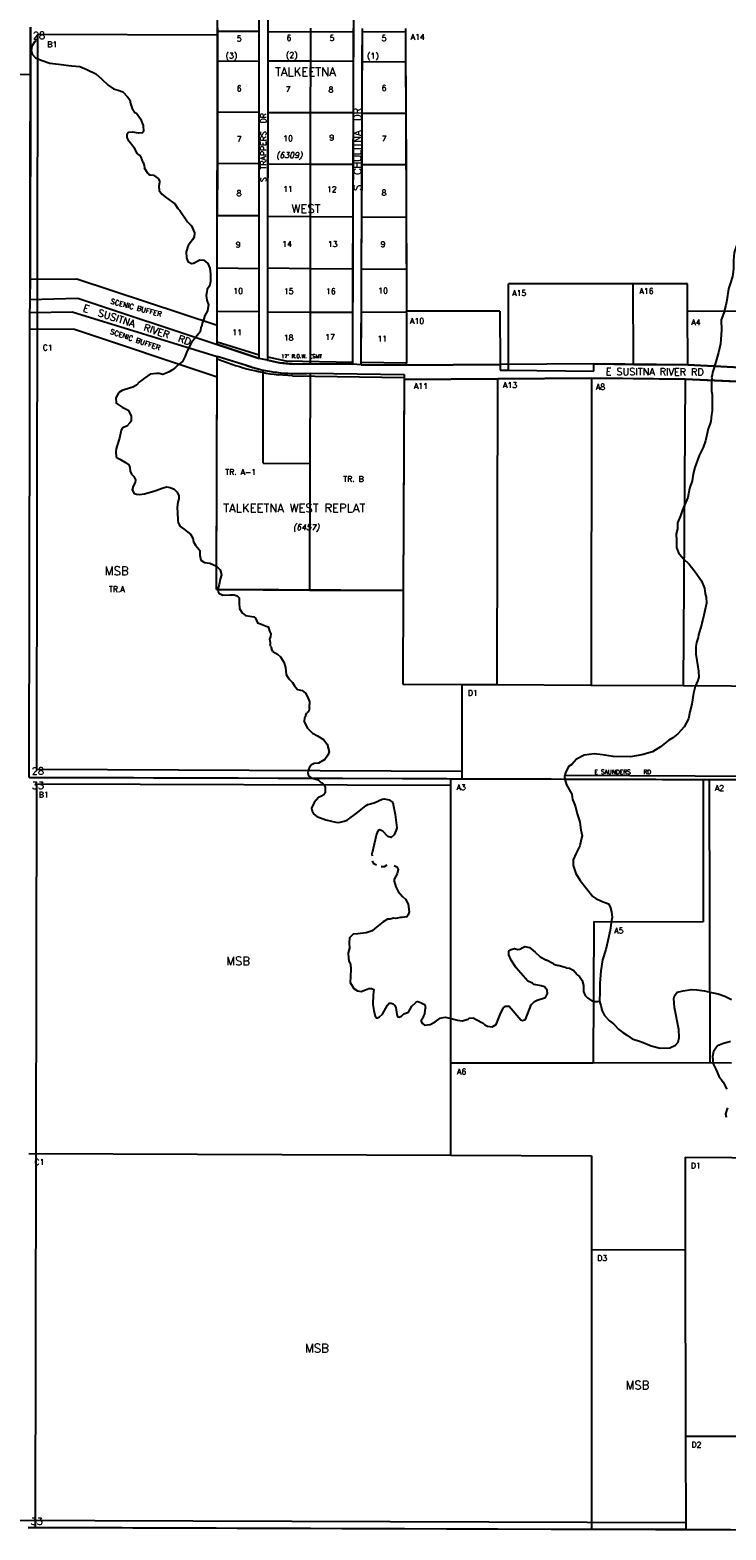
# Model space of a CAD drawing. Header units: feet. Extents: x 0 to 310787, y 0 to 109672.
# Tile 19 of 28: x 289658 to 294558, y 77307 to 87864. Entities that reach past the tile are written whole.
import ezdxf
from ezdxf.enums import TextEntityAlignment as Align

# ---------------------------------------------------------------- set-up
doc = ezdxf.new("R2010")
doc.units = ezdxf.units.FT
doc.header["$LTSCALE"] = 20
doc.header["$MEASUREMENT"] = 0
doc.layers.add('Taxmap', color=251, linetype='Continuous')
doc.styles.add('1', font='simplex')
doc.styles.add('3', font='romant')
doc.styles.add('4', font='romand', dxfattribs={"oblique": 12})
doc.styles.add('5', font='romant')
doc.styles.add('SMLTEXT', font='SIMPLEX', dxfattribs={"height": 6})

# ---------------------------------------------------------------- blocks, each defined once
blk = doc.blocks.new('A$C1D716C51')
at = {"layer": 'Taxmap'}
for p, q in [((90647, 8380), (90650, 11948)), ((90943, 8281), (90943, 11533)), ((91004, 11472), (91001, 8269)), ((91601, 8240), (91611, 11467)), ((89324, 5332), (89332, 10612)), ((89382, 10561), (89374, 5387)), ((90648, 10557), (89382, 10561)), ((90943, 10581), (90647, 10583)), ((91009, 10581), (91608, 10579)), ((91662, 8237), (91670, 10604)), ((91972, 10578), (91670, 10579)), ((91972, 10603), (91981, 8613)), ((90649, 10013), (90649, 9652)), ((93576, 8807), (92697, 8806)), ((92699, 8199), (92697, 8806)), ((93958, 8807), (93576, 8807)), ((93577, 8239), (93576, 8807)), ((93959, 8614), (93958, 8807)), ((89329, 8696), (89666, 8705)), ((89666, 8705), (90647, 8380)), ((89329, 8604), (89625, 8610)), ((89625, 8610), (90646, 8295)), ((91981, 8605), (91981, 8613)), ((92638, 8613), (92639, 8238)), ((93959, 8614), (94609, 8615)), ((93960, 8235), (93959, 8614)), ((90943, 8303), (90647, 8396)), ((90943, 8281), (90647, 8380)), ((90647, 8380), (90943, 8281)), ((90642, 6655), (90646, 8295)), ((90885, 8221), (90646, 8295)), ((90885, 8221), (90646, 8295)), ((91001, 8269), (90943, 8281)), ((91001, 8293), (91130, 8263)), ((91087, 8251), (91001, 8269)), ((91175, 8243), (91087, 8251)), ((91130, 8263), (91601, 8254)), ((91175, 8243), (91601, 8240)), ((91601, 8240), (91175, 8243)), ((91175, 8243), (91175, 8243)), ((91175, 8243), (91175, 8243)), ((91175, 8243), (91175, 8243)), ((91175, 8243), (91175, 8243)), ((91662, 8237), (91601, 8240)), ((91662, 8255), (91981, 8250)), ((91662, 8237), (91978, 8233)), ((91978, 8233), (91662, 8237)), ((91978, 8250), (91981, 8250)), ((93300, 8242), (91978, 8233)), ((92639, 8238), (92639, 8199)), ((93960, 8235), (93300, 8242)), ((93300, 8192), (93300, 8242)), ((93300, 8242), (93577, 8239)), ((93577, 8239), (93960, 8235)), ((94608, 8204), (93960, 8235)), ((90972, 7544), (90972, 8199)), ((91177, 8158), (91076, 8165)), ((91177, 8158), (91963, 8147)), ((91301, 8177), (91963, 8168)), ((91301, 8177), (91963, 8168)), ((91963, 8168), (91957, 6648)), ((93282, 8142), (91963, 8133)), ((92639, 8199), (92699, 8199)), ((92699, 8199), (93300, 8192)), ((93941, 8136), (93282, 8142)), ((93282, 8142), (93576, 8139)), ((93576, 8139), (93941, 8135)), ((94608, 8104), (93941, 8136)), ((91957, 6648), (90642, 6655)), ((92372, 5374), (89374, 5387)), ((94604, 5315), (89324, 5332)), ((89374, 5287), (89366, 52)), ((89374, 5287), (92292, 5277)), ((93095, 5348), (94604, 5341)), ((93095, 5320), (94604, 5315)), ((78848, 143), (93946, 87)), ((89316, 53), (94596, 36))]:
    blk.add_line(p, q, dxfattribs=at)
for points in [[(89332, 10612), (89332, 10278)], [(90650, 10607), (90650, 10375)], [(90943, 10374), (90943, 10606)], [(91003, 10606), (91003, 10374)], [(91306, 10373), (91306, 10605)], [(91607, 10371), (91608, 10604)], [(91669, 10370), (91670, 10604)], [(91972, 10603), (91973, 10368)], [(89372, 10518), (89363, 10511), (89342, 10478), (89338, 10446), (89344, 10422), (89369, 10396), (89409, 10379), (89468, 10359), (89529, 10353), (89621, 10340), (89679, 10335), (89729, 10315), (89792, 10284), (89832, 10248), (89879, 10204), (89917, 10179), (89950, 10168), (89982, 10157), (90016, 10122), (90032, 10102), (90037, 10076), (90049, 10040), (90068, 10012), (90080, 10006), (90107, 9968), (90125, 9920), (90128, 9878), (90121, 9869), (90093, 9867), (90053, 9873), (90023, 9871), (90012, 9858), (90012, 9836), (90019, 9822), (90063, 9765)], [(90650, 10375), (90649, 10013)], [(90650, 10375), (90943, 10374)], [(90943, 10011), (90943, 10374)], [(91003, 10374), (91003, 10010)], [(91306, 10373), (91003, 10374)], [(91305, 10010), (91306, 10373)], [(91607, 10371), (91306, 10373)], [(91606, 10009), (91607, 10371)], [(91668, 10007), (91669, 10370)], [(91669, 10370), (91973, 10368)], [(91973, 10368), (91975, 10007)], [(89332, 10278), (88018, 10283)], [(89332, 10278), (89330, 8838)], [(90943, 10011), (90649, 10013)], [(90943, 9650), (90943, 10011)], [(91003, 10010), (91002, 9648)], [(91305, 10010), (91003, 10010)], [(91606, 10009), (91305, 10010)], [(91305, 9647), (91305, 10010)], [(91605, 9646), (91606, 10009)], [(91667, 9646), (91668, 10007)], [(91668, 10007), (91975, 10007)], [(91975, 10007), (91977, 9646)], [(90086, 9721), (90063, 9765)], [(90086, 9721), (90103, 9711), (90113, 9698)], [(90125, 9660), (90113, 9698)], [(90125, 9660), (90132, 9638), (90136, 9620)], [(90161, 9581), (90136, 9620)], [(90649, 9652), (90648, 9284)], [(90943, 9650), (90649, 9652)], [(90943, 9285), (90943, 9650)], [(91002, 9648), (91002, 9280)], [(91305, 9647), (91002, 9648)], [(91304, 9278), (91305, 9647)], [(91605, 9646), (91305, 9647)], [(91604, 9276), (91605, 9646)], [(91665, 9276), (91667, 9646)], [(91667, 9646), (91977, 9646)], [(91977, 9646), (91978, 9277)], [(90161, 9581), (90173, 9574), (90199, 9570), (90231, 9547), (90241, 9531), (90241, 9519), (90236, 9494), (90238, 9464), (90257, 9438), (90290, 9412), (90349, 9368), (90370, 9336), (90385, 9321), (90439, 9243), (90467, 9214), (90487, 9165), (90486, 9134), (90474, 9115), (90443, 9075), (90429, 9031), (90430, 8989), (90440, 8962), (90466, 8949), (90481, 8952), (90524, 8974), (90552, 8973), (90581, 8949), (90595, 8916), (90600, 8875), (90599, 8822), (90594, 8790), (90577, 8769), (90575, 8750), (90570, 8724), (90574, 8691), (90587, 8659), (90582, 8632), (90578, 8615), (90560, 8584), (90551, 8553), (90541, 8529), (90538, 8513), (90531, 8499), (90527, 8467), (90467, 8394)], [(90943, 9285), (90648, 9284)], [(90648, 8918), (90648, 9284)], [(90943, 8915), (90943, 9285)], [(91304, 9278), (91002, 9280)], [(91002, 9280), (91002, 8916)], [(91604, 9276), (91304, 9278)], [(91304, 8912), (91304, 9278)], [(91603, 8909), (91604, 9276)], [(91664, 8911), (91665, 9276)], [(91665, 9276), (91978, 9277)], [(91978, 9277), (91980, 8909)], [(94345, 9169), (94325, 9122), (94304, 9073), (94288, 9026), (94282, 8970), (94282, 8912), (94276, 8858), (94259, 8805), (94247, 8770), (94236, 8692), (94228, 8656), (94213, 8603), (94196, 8552), (94197, 8479), (94193, 8417), (94190, 8383), (94177, 8323), (94152, 8241)], [(90647, 8611), (90648, 8918)], [(90648, 8918), (90943, 8915)], [(90943, 8609), (90943, 8915)], [(91002, 8916), (91001, 8608)], [(91304, 8912), (91002, 8916)], [(91603, 8909), (91304, 8912)], [(91304, 8607), (91304, 8912)], [(91602, 8607), (91603, 8909)], [(91663, 8607), (91664, 8911)], [(91664, 8911), (91980, 8909)], [(91980, 8909), (91981, 8613)], [(89330, 8838), (89329, 8696)], [(89330, 8838), (89658, 8840), (90647, 8515)], [(90647, 8515), (90647, 8611)], [(90943, 8609), (90647, 8611)], [(90943, 8281), (90943, 8609)], [(91001, 8608), (91304, 8607)], [(91001, 8608), (91001, 8269)], [(91303, 8242), (91304, 8607)], [(91304, 8607), (91602, 8607)], [(91601, 8240), (91602, 8607)], [(91662, 8237), (91663, 8607)], [(91981, 8605), (91663, 8607)], [(92638, 8613), (91981, 8613)], [(91981, 8605), (91981, 8250)], [(89329, 8489), (89643, 8488)], [(89643, 8488), (90646, 8151)], [(90647, 8457), (90647, 8515)], [(90647, 8396), (90647, 8457)], [(90467, 8394), (90433, 8329)], [(90647, 8380), (90647, 8396)], [(90943, 8281), (90647, 8380)], [(90433, 8329), (90422, 8298), (90402, 8260), (90373, 8235), (90353, 8216), (90332, 8200), (90308, 8186), (90289, 8177), (90265, 8169), (90238, 8174), (90219, 8176), (90175, 8171), (90136, 8141)], [(90852, 8231), (90646, 8295)], [(90646, 8151), (90646, 8295)], [(91175, 8243), (91303, 8242)], [(91303, 8242), (91601, 8240)], [(91662, 8237), (91978, 8233)], [(91978, 8250), (91978, 8233)], [(91978, 8233), (92639, 8238)], [(93960, 8235), (94608, 8204)], [(94152, 8241), (94140, 8197)], [(90136, 8141), (90097, 8115)], [(90644, 7548), (90646, 8151)], [(91301, 8177), (91300, 7541)], [(91301, 8177), (91963, 8168)], [(91963, 8133), (91957, 6648)], [(91963, 8168), (91963, 8150)], [(91963, 8150), (91963, 8133)], [(91963, 8133), (92621, 8137)], [(92621, 8137), (92615, 5985)], [(92621, 8137), (93282, 8142)], [(93282, 8142), (93281, 5981)], [(93941, 8135), (93928, 5978)], [(93941, 8135), (94608, 8104)], [(94128, 8150), (94131, 8130), (94127, 8123)], [(94131, 8162), (94128, 8150)], [(94140, 8197), (94135, 8183), (94131, 8162)], [(89955, 8041), (89933, 8003)], [(90000, 8062), (89978, 8055), (89955, 8041)], [(90053, 8078), (90000, 8062)], [(90097, 8115), (90079, 8093), (90053, 8078)], [(94127, 8123), (94128, 8101)], [(94128, 8101), (94128, 8051), (94131, 8027)], [(94131, 8027), (94131, 7934)], [(89933, 8003), (89937, 7965), (89979, 7939), (90021, 7916), (90042, 7876), (90041, 7840), (90033, 7828), (90012, 7805), (89981, 7792), (89970, 7777), (89960, 7719)], [(94131, 7934), (94131, 7912), (94128, 7885)], [(94122, 7840), (94118, 7822), (94104, 7785)], [(94128, 7885), (94122, 7840)], [(89960, 7719), (89941, 7661)], [(94095, 7743), (94084, 7700), (94069, 7655), (94040, 7597), (94011, 7514), (93999, 7468), (93991, 7420), (93973, 7365), (93961, 7302), (93923, 7216), (93910, 7173), (93889, 7125), (93887, 7082), (93878, 7046), (93882, 6996), (93882, 6950), (93895, 6913), (93928, 6874), (93971, 6832), (94013, 6779), (94056, 6716), (94077, 6664), (94082, 6623), (94089, 6600), (94091, 6559), (94079, 6496)], [(94104, 7785), (94095, 7743)], [(89941, 7661), (89935, 7644), (89934, 7626)], [(89934, 7626), (89936, 7587)], [(89936, 7587), (89952, 7576), (89962, 7572)], [(89962, 7572), (90002, 7548)], [(90002, 7548), (90025, 7533), (90032, 7513), (90035, 7488), (90043, 7466), (90060, 7451), (90071, 7427), (90069, 7407), (90055, 7383), (90049, 7357), (90063, 7330), (90079, 7326), (90100, 7324), (90136, 7329), (90208, 7349), (90267, 7370), (90290, 7377), (90316, 7373), (90344, 7360), (90364, 7341), (90377, 7316), (90378, 7293), (90370, 7270), (90367, 7253), (90366, 7227), (90367, 7199), (90369, 7140), (90372, 7126), (90385, 7101), (90416, 7076), (90441, 7057), (90459, 7044), (90475, 7017), (90480, 6989), (90494, 6967), (90517, 6939), (90524, 6929), (90525, 6896), (90533, 6862), (90558, 6844), (90596, 6840), (90642, 6819), (90668, 6792), (90678, 6759), (90668, 6727), (90661, 6691), (90651, 6658), (90654, 6638), (90659, 6628), (90687, 6615), (90736, 6618), (90766, 6618), (90789, 6610), (90803, 6595), (90803, 6558), (90805, 6520), (90822, 6491), (90847, 6471), (90876, 6467), (90904, 6463), (90917, 6453), (90932, 6420), (90952, 6412), (90968, 6405), (90991, 6396), (91007, 6391), (91010, 6377), (91018, 6356), (91026, 6343), (91023, 6325), (91018, 6309)], [(90642, 6655), (90644, 7548)], [(90972, 7544), (91300, 7541)], [(91300, 7541), (91298, 6651)], [(90642, 6655), (91298, 6651)], [(91298, 6651), (91957, 6648)], [(91957, 6648), (91955, 5988)], [(94067, 6444), (94059, 6420), (94057, 6405)], [(94079, 6496), (94067, 6444)], [(94042, 6359), (94036, 6336), (94033, 6316)], [(94057, 6405), (94042, 6359)], [(91019, 6289), (91018, 6309)], [(91019, 6289), (91021, 6279), (91021, 6269)], [(91025, 6252), (91021, 6269)], [(91025, 6252), (91029, 6242), (91030, 6239)], [(91040, 6219), (91030, 6239)], [(94021, 6281), (94016, 6254), (94018, 6200), (94030, 6111), (94035, 6081), (94039, 6037), (94031, 6014), (94013, 5972), (94000, 5925), (93989, 5848), (93974, 5793), (93966, 5744), (93936, 5688), (93891, 5638), (93856, 5610), (93828, 5595), (93768, 5548), (93713, 5512), (93636, 5490), (93556, 5477), (93434, 5480), (93360, 5491), (93302, 5498), (93230, 5488), (93177, 5461), (93145, 5423), (93121, 5410), (93100, 5364), (93093, 5340), (93095, 5320), (93106, 5279), (93144, 5215)], [(94033, 6316), (94021, 6281)], [(91040, 6219), (91072, 6200), (91093, 6181), (91116, 6143), (91127, 6106), (91132, 6056), (91152, 6025), (91177, 5999), (91192, 5977), (91212, 5952), (91246, 5943), (91268, 5924), (91287, 5890), (91296, 5864), (91296, 5846)], [(91955, 5988), (92372, 5986)], [(92372, 5986), (92615, 5985)], [(92372, 5322), (92372, 5986)], [(92615, 5985), (93281, 5981)], [(93281, 5981), (93928, 5978)], [(93928, 5978), (94605, 5974)], [(91296, 5821), (91292, 5799), (91279, 5786)], [(91296, 5821), (91296, 5846)], [(91271, 5771), (91263, 5752), (91259, 5727)], [(91288, 5673), (91259, 5727)], [(91271, 5771), (91279, 5786)], [(91288, 5673), (91318, 5644), (91353, 5624), (91396, 5598), (91421, 5565), (91435, 5512), (91427, 5488), (91406, 5458), (91360, 5432), (91330, 5429), (91311, 5421), (91297, 5405), (91291, 5385), (91285, 5364), (91289, 5344), (91309, 5330), (91359, 5314), (91374, 5299), (91386, 5293), (91400, 5280), (91408, 5262), (91408, 5242), (91407, 5223), (91398, 5210), (91381, 5200), (91361, 5191), (91331, 5156), (91312, 5115), (91316, 5095), (91325, 5076), (91349, 5056), (91411, 5034), (91483, 5018), (91504, 5015), (91541, 5023), (91562, 5032), (91634, 5085), (91696, 5135), (91707, 5142), (91753, 5154), (91809, 5178), (91823, 5181), (91857, 5175), (91883, 5156), (91888, 5130), (91901, 5072), (91911, 4978), (91908, 4960), (91892, 4928), (91873, 4909), (91848, 4916), (91814, 4953), (91789, 4962), (91778, 4955), (91769, 4933), (91735, 4793), (91739, 4780)], [(89324, 5332), (91952, 5324)], [(91952, 5324), (92292, 5323)], [(92291, 3320), (92292, 5323)], [(92292, 5323), (92372, 5322)], [(92372, 5322), (94069, 5317)], [(94069, 5317), (94068, 4315)], [(94069, 5317), (94111, 5317)], [(94111, 5317), (94116, 3323)], [(94111, 5317), (94604, 5315)], [(93144, 5215), (93148, 5176)], [(93148, 5176), (93159, 5156), (93169, 5125)], [(93169, 5125), (93181, 5076)], [(93181, 5076), (93191, 5047), (93200, 5016)], [(93208, 4964), (93216, 4922), (93209, 4894), (93201, 4850), (93175, 4798), (93154, 4753), (93153, 4713), (93172, 4657), (93202, 4606), (93293, 4494), (93312, 4481), (93353, 4462), (93401, 4443), (93413, 4421), (93423, 4387), (93427, 4345), (93423, 4326), (93414, 4256), (93397, 4181), (93384, 4122), (93360, 4048), (93348, 3971), (93340, 3881), (93340, 3824), (93338, 3758)], [(93200, 5016), (93208, 4964)], [(91892, 4713), (91913, 4703), (91921, 4683), (91914, 4654), (91893, 4615), (91894, 4602), (91905, 4561), (91922, 4529), (91953, 4495), (91974, 4476), (91991, 4441), (91999, 4387), (91992, 4366), (91982, 4352), (91949, 4345), (91937, 4346), (91904, 4338), (91888, 4341), (91865, 4334), (91847, 4334), (91815, 4315), (91757, 4268), (91739, 4252), (91695, 4239), (91638, 4231), (91604, 4228), (91579, 4202), (91576, 4168), (91578, 4131), (91570, 4097), (91572, 4057), (91577, 4034), (91585, 4018), (91589, 3982), (91585, 3932), (91584, 3889), (91609, 3847), (91636, 3831), (91661, 3826), (91692, 3837), (91714, 3846), (91734, 3847), (91749, 3839), (91746, 3802), (91744, 3734), (91750, 3692), (91759, 3651), (91772, 3638), (91791, 3646), (91811, 3665), (91846, 3728), (91859, 3744), (91873, 3743), (91885, 3739), (91895, 3729), (91904, 3712), (91912, 3663), (91917, 3649), (91925, 3644), (91944, 3652), (91961, 3669), (91994, 3679), (92017, 3722), (92046, 3749), (92056, 3755)], [(91738, 4744), (91745, 4729), (91768, 4717)], [(91802, 4706), (91826, 4705), (91845, 4716)], [(93299, 4317), (93294, 3322)], [(93299, 4317), (94068, 4315)], [(92081, 3618), (92093, 3599), (92107, 3588), (92147, 3594), (92182, 3611), (92217, 3637), (92237, 3642), (92254, 3644), (92303, 3634), (92339, 3624), (92371, 3619), (92415, 3630), (92422, 3638), (92450, 3639), (92470, 3629), (92519, 3603), (92531, 3590), (92551, 3581), (92583, 3577), (92612, 3592), (92644, 3676), (92662, 3711), (92678, 3722), (92689, 3723), (92703, 3721), (92786, 3627), (92797, 3622), (92818, 3629), (92858, 3731), (92881, 3756), (92901, 3764), (92958, 3782), (92972, 3812), (92970, 3835), (92952, 3859), (92928, 3865), (92879, 3874), (92867, 3885), (92835, 3897), (92752, 3993), (92716, 4047), (92700, 4084), (92700, 4109), (92716, 4121), (92741, 4127), (92763, 4121), (92779, 4123), (92800, 4136), (92814, 4142), (92846, 4134), (92887, 4102), (92922, 4070), (92966, 4046)], [(93014, 4020), (92966, 4046)], [(93014, 4020), (93024, 4015), (93047, 4009)], [(93103, 3992), (93047, 4009)], [(93103, 3992), (93128, 3990), (93153, 3975)], [(93182, 3943), (93153, 3975)], [(93182, 3943), (93198, 3932), (93217, 3902), (93227, 3867), (93227, 3835)], [(93227, 3848), (93226, 3826), (93238, 3797), (93255, 3780), (93285, 3760), (93307, 3756), (93328, 3754), (93338, 3758), (93343, 3741), (93348, 3728), (93355, 3695), (93374, 3656), (93409, 3619), (93438, 3597), (93474, 3557), (93504, 3536), (93537, 3515), (93569, 3492), (93634, 3472), (93702, 3442), (93765, 3427), (93833, 3429), (93875, 3448), (93892, 3469), (93900, 3502), (93898, 3558), (93866, 3712), (93864, 3746), (93863, 3775), (93866, 3796), (93886, 3820), (93927, 3829), (93986, 3839), (94023, 3837), (94078, 3831), (94127, 3819), (94175, 3808), (94222, 3792), (94268, 3770)], [(94260, 3474), (94205, 3458), (94170, 3444), (94141, 3404), (94135, 3368), (94138, 3316), (94161, 3275), (94178, 3229), (94209, 3187), (94236, 3137)], [(94239, 3006), (94227, 2965), (94230, 2942)], [(92090, 3742), (92056, 3755)], [(92090, 3742), (92110, 3735), (92114, 3709)], [(92108, 3673), (92114, 3709)], [(92081, 3618), (92094, 3639)], [(92108, 3673), (92099, 3654), (92094, 3639)], [(93294, 3322), (92291, 3320)], [(92291, 2673), (92291, 3320)], [(94116, 3323), (93294, 3322)], [(94267, 3322), (94116, 3323)], [(89320, 2686), (92291, 2673)], [(92291, 2673), (93282, 2669)], [(93282, 2669), (93282, 2009)], [(93941, 2660), (93943, 2008)], [(93941, 2660), (94600, 2655)], [(93282, 2009), (93943, 2008)], [(93282, 2009), (93282, 40)], [(93943, 2008), (93945, 695)], [(93945, 695), (94597, 696)], [(93945, 695), (93946, 38)], [(91965, 44), (89316, 53)], [(93282, 40), (91965, 44)], [(93946, 38), (93282, 40)], [(94260, 37), (93946, 38)]]:
    blk.add_lwpolyline(points, dxfattribs=at)
for points in [[(91001, 8269, 0.058735), (91175, 8243)], [(90852, 8231, 0.007419), (90885, 8221)], [(90885, 8221, 0.019096), (90972, 8199, 0.019096)], [(90972, 8199, 0.070627), (91301, 8177)]]:
    blk.add_lwpolyline(points, format="xyb", dxfattribs=at)
for centre, radius, start, end in [((91296, 9860), 1709, 247.633, 262.5935), ((91216, 9361), 1187, 253.7906, 274.1085), ((91218, 9374), 1200, 253.9016, 273.9975)]:
    blk.add_arc(centre, radius, start, end, dxfattribs=at)
for s, height, style, p in [('28', 50, '5', (89350, 10529)), ('A14', 40, '1', (92009, 10523)), ('B1', 40, '1', (89451, 10471)), ('(3)', 40, '3', (90706, 10392)), ('(2)', 40, '3', (91131, 10396)), ('(1)', 40, '3', (91702, 10391)), ('TALKEETNA', 60, '3', (91055, 10268)), ('WEST', 60, '3', (91171, 9305)), ('A16', 40, '1', (93620, 8735)), ('A15', 40, '1', (92724, 8721)), ('A10', 40, '1', (92005, 8525)), ('A4', 40, '1', (93985, 8516)), ('C1', 40, '1', (89419, 8337)), ("17' R.O.W. ESMT", 26, 'SMLTEXT', (91097, 8283)), ('A11', 40, '1', (92032, 8066)), ('A13', 40, '1', (92660, 8073)), ('A8', 40, '1', (93313, 8061)), ('TR. A-1', 40, '1', (90704, 7461)), ('TR. B', 40, '1', (91535, 7412)), ('TALKEETNA WEST REPLAT', 60, '3', (90690, 7198)), ('MSB', 60, '1', (89856, 6756)), ('TR.A', 40, '1', (89885, 6637)), ('D1', 40, '1', (92412, 5907)), ('28', 50, '5', (89342, 5352)), ('E SAUNDERS   RD', 30, '1', (93304, 5356)), ('33', 50, '5', (89342, 5250)), ('A3', 40, '1', (92332, 5243)), ('B1', 40, '1', (89391, 5191)), ('A2', 40, '1', (94151, 5237)), ('A5', 40, '1', (93442, 4234)), ('MSB', 60, '1', (90711, 4010)), ('A6', 40, '1', (92336, 3241)), ('C1', 40, '1', (89361, 2605)), ('D1', 40, '1', (93982, 2580)), ('D3', 40, '1', (93323, 1929)), ('MSB', 60, '1', (91266, 1285)), ('MSB', 60, '1', (93523, 1025)), ('D2', 40, '1', (93986, 616)), ('33', 50, '5', (89334, 72))]:
    blk.add_text(s, height=height, dxfattribs=dict(at, style=style)).set_placement(p)
at = {"layer": 'Taxmap', "style": '1'}
for s, p in [('6', (91152, 10537)), ('5', (91455, 10536)), ('5', (91822, 10535)), ('5', (90802, 10532)), ('6', (90802, 10181)), ('7', (91146, 10174)), ('8', (91448, 10173)), ('6', (91822, 10184)), ('7', (90802, 9825)), ('10', (91146, 9830)), ('9', (91454, 9835)), ('7', (91822, 9828)), ('8', (90801, 9444)), ('11', (91145, 9473)), ('12', (91454, 9472)), ('8', (91822, 9447)), ('9', (90795, 9082)), ('14', (91139, 9087)), ('13', (91460, 9086)), ('9', (91815, 9085)), ('10', (90795, 8755)), ('15', (91151, 8754)), ('16', (91447, 8753)), ('10', (91815, 8758)), ('11', (90788, 8464)), ('18', (91150, 8427)), ('17', (91441, 8432)), ('11', (91809, 8419))]:
    blk.add_text(s, height=40, dxfattribs=at).set_placement(p, align=Align.MIDDLE)
for s, height, rotation, p in [('S  TRAPPERS  DR', 40, 90, (90992, 9523)), ('S  CHULITNA  DR', 50, 90, (91660, 9462)), ('E  SUSITNA  RIVER  RD', 50, 342.156, (89698, 8615)), ('SCENIC BUFFER', 35, 345.2166, (89894, 8668)), ('SCENIC BUFFER', 35, 341.177, (89890, 8456)), ('E SUSITNA RIVER RD', 50, 359.7056, (93383, 8164))]:
    blk.add_text(s, height=height, rotation=rotation, dxfattribs=at).set_placement(p)
at = {"layer": 'Taxmap', "style": '4', "oblique": 12}
for s, p in [('(6309)', (91062, 9692)), ('(6457)', (91181, 7073))]:
    blk.add_text(s, height=40, dxfattribs=at).set_placement(p)

msp = doc.modelspace()

# ---------------------------------------------------------------- block references
at = {"layer": 'Taxmap'}
msp.add_blockref('A$C1D716C51', (200329, 77272), dxfattribs=at)

doc.saveas('drawing.dxf')
